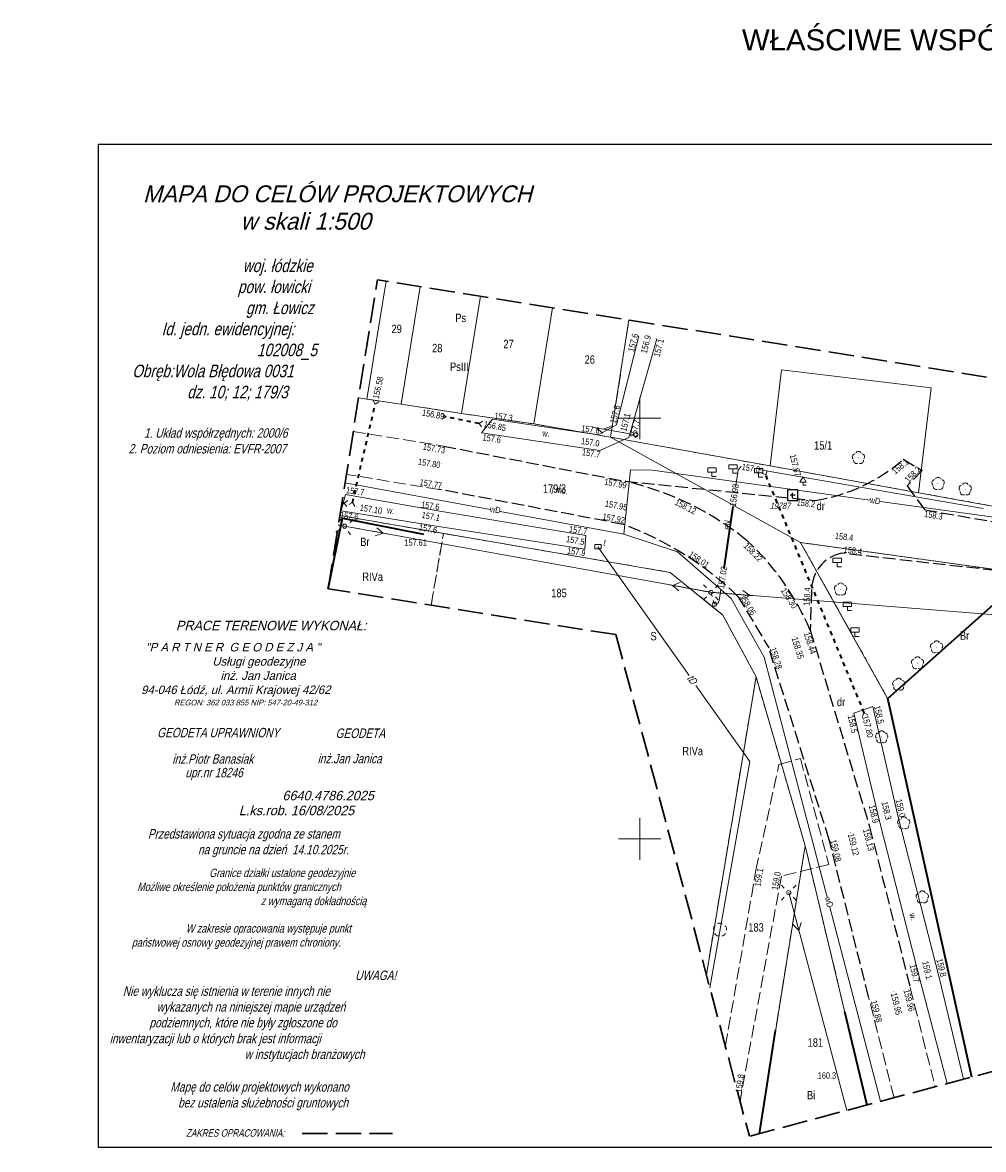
# Model space of a CAD drawing. Header units: metres. Extents: x 6611827 to 6612329, y 5756813 to 5756947.
# Tile 1 of 4: x 6611827 to 6611941, y 5756813 to 5756947. Entities that reach past the tile are written whole.
import ezdxf
from ezdxf.enums import TextEntityAlignment as Align

# ---------------------------------------------------------------- set-up
doc = ezdxf.new("R2010")
doc.units = ezdxf.units.M
for name, pattern in [('1', [0]), ('1.5_0.5', [2, 1.5, -0.5]), ('219-500', [0]), ('egkk-500', [2, 1.5, -0.5]), ('egug-500', [1, 0.5, -0.5]), ('ib05_500', [1, 0.5, -0.5]), ('ktok02-500', [0]), ('pe04-500', [0]), ('PRZER3-1', [4, 3, -1]), ('sm05_500', [1, 0.5, -0.5])]:
    doc.linetypes.add(name, pattern=pattern)
for name, color, linetype in [('203-punkt graniczny', 7, 'Continuous'), ('209-oznaczenie konturu klasyfikacyjnego', 7, 'Continuous'), ('210-oznaczenie konturu użytku gruntowego', 7, 'Continuous'), ('211-numer działki ewidencyjnej', 7, 'Continuous'), ('217-kontur klasyfikacyjny', 7, 'Continuous'), ('218-kontur użytku gruntowego', 7, 'Continuous'), ('219-działka ewidencyjna', 7, 'Continuous'), ('brama (linia)', 7, 'Continuous'), ('drzewo liściaste (punkt)', 7, 'Continuous'), ('GULTMO_O', 40, 'Continuous'), ('J jezdnia (powierzchnia)', 7, '1.5_0.5'), ('J ZAKRES OPRACOWANIA', 7, 'Continuous'), ('jezdnia (powierzchnia)-Atr17', 7, 'Continuous'), ('latarnia (punkt)', 7, 'Continuous'), ('latarnia na słupie lub maszcie (punkt)', 7, 'Continuous'), ('przepust (linia)', 7, 'Continuous'), ('przepust (linia) - symbol', 7, 'Continuous'), ('przewód elektroenergetyczny (linia)', 7, 'Continuous'), ('przewód elektroenergetyczny (linia)-Atr1', 7, 'Continuous'), ('przewód elektroenergetyczny niskiego napięcia (linia)', 7, 'Continuous'), ('przewód elektroenergetyczny niskiego napięcia (linia) - symbol', 7, 'Continuous'), ('przewód wodociągowy (linia)', 7, 'Continuous'), ('przewód wodociągowy (linia)-Atr1', 7, 'Continuous'), ('punkt o określonej wysokości (sieć elektroenergetyczna)', 7, 'Continuous'), ('punkt o określonej wysokości (sieć elektroenergetyczna)-Atr3', 7, 'Continuous'), ('punkt wysokościowy naturalny', 7, 'Continuous'), ('punkt wysokościowy naturalny-Atr2', 7, 'Continuous'), ('punkt wysokościowy sztuczny', 7, 'Continuous'), ('punkt wysokościowy sztuczny-Atr2', 7, 'Continuous'), ('rura ochronna - przewód elektroenergetyczny (linia)', 7, 'Continuous'), ('rów przydrożny (powierzchnia)', 7, 'Continuous'), ('rów przydrożny (powierzchnia)-Atr17', 7, 'Continuous'), ('SUPKb - Komora podziemna prostokatna - przewod telekomunikacyjny - symbol', 30, 'Continuous'), ('SUPT_O - Przewod telekomunikacyjny napowietrzny', 30, 'Continuous'), ('Szczegółowa osnowa geodezyjna pozioma', 7, 'Continuous'), ('Szczegółowa osnowa geodezyjna pozioma-Atr103', 7, 'Continuous'), ('słup łączony (linia)', 7, 'Continuous'), ('słup łączony (linia) - symbol', 7, 'Continuous')]:
    doc.layers.add(name, color=color, linetype=linetype)
for name, color, linetype, lineweight in [('GSLOGS', 7, 'KTOK05', 35), ('GSPDLP', 7, 'Continuous', 18), ('GULTMO', 40, 'Continuous', 18), ('GUPENJ', 250, 'Continuous', 18), ('Podzial_sekcyjny_krzyze', 7, '1', 18)]:
    doc.layers.add(name, color=color, linetype=linetype, lineweight=lineweight)
doc.layers.add('J ZAKRES WYDRUKU', color=2, linetype='Continuous', plot=False)
doc.styles.add('GEO-INFO', font='GEO-INFO.SHX', dxfattribs={"width": 0.8, "oblique": 15.000035})
doc.styles.add('GEOS_025', font='geos_025.shx', dxfattribs={"oblique": 14.89689, "height": 2.5})
doc.styles.add('GEOS_050', font='GEOS_050', dxfattribs={"oblique": 15, "height": 2.5})
doc.styles.get("Standard").update_dxf_attribs({"font": 'arial.ttf'})
doc.linetypes.add('KTOK05', pattern='A,3.75,[30,msgB.shx,S=0.64,R=0,X=0,Y=0],3.75', length=7.5)

# ---------------------------------------------------------------- blocks, each defined once
blk = doc.blocks.new('203')
at = {"linetype": 'Continuous', "lineweight": 0}
h = blk.add_hatch(color=0, dxfattribs=at)
edge = h.paths.add_edge_path()
edge.add_arc((0, 0), 0.045, 0, 360)
blk = doc.blocks.new('OSSP')
at = {"color": 0}
for p, q in [((-0.626, 0.625), (-0.626, -0.625)), ((-0.626, 0.625), (-0.626, -0.625)), ((0.624, 0.625), (-0.626, 0.625)), ((0.624, 0.625), (-0.626, 0.625)), ((0.3, 0), (-0.3, 0)), ((0.3, 0), (-0.3, 0)), ((0, -0.3), (0, 0.3)), ((0, -0.3), (0, 0.3)), ((0.624, -0.625), (0.624, 0.625)), ((0.624, -0.625), (0.624, 0.625)), ((-0.626, -0.625), (0.624, -0.625)), ((-0.626, -0.625), (0.624, -0.625))]:
    blk.add_line(p, q, dxfattribs=at)
blk = doc.blocks.new('SM011')
at = {"color": 0, "linetype": 'Continuous', "lineweight": 13}
for p, q in [((-0.53, 0.531), (-0.883, 0.884)), ((0.531, 0.531), (0.884, 0.884)), ((-0.53, -0.53), (-0.883, -0.883)), ((0.531, -0.53), (0.884, -0.883))]:
    blk.add_line(p, q, dxfattribs=at)
blk = doc.blocks.new('PW01')
at = {"linetype": 'Continuous', "lineweight": 13}
h = blk.add_hatch(color=0, dxfattribs=at)
edge = h.paths.add_edge_path()
edge.add_arc((0, 0), 0.045, 0, 360)
blk = doc.blocks.new('SM01')
at = {"color": 0, "linetype": 'Continuous', "lineweight": 13}
for p, q in [((-0.53, 0.531), (-0.883, 0.884)), ((0.531, 0.531), (0.884, 0.884)), ((-0.53, -0.53), (-0.883, -0.883)), ((0.531, -0.53), (0.884, -0.883))]:
    blk.add_line(p, q, dxfattribs=at)
blk.add_circle((0, 0), 0.25, dxfattribs=at)
blk = doc.blocks.new('PW02')
at = {"linetype": 'Continuous', "lineweight": 13}
h = blk.add_hatch(color=0, dxfattribs=at)
edge = h.paths.add_edge_path()
edge.add_arc((0, 0), 0.045, 0, 360)
blk = doc.blocks.new('OP021')
at = {"linetype": 'Continuous', "lineweight": 13}
h = blk.add_hatch(color=0, dxfattribs=at)
edge = h.paths.add_edge_path()
edge.add_arc((0, 0), 0.05, 0, 360)
at = {"color": 0, "linetype": 'Continuous', "lineweight": 13}
for centre, start, end in [((-0.38, 0.124), 121.308, 202.548), ((0, 0.4), 49.272, 130.728), ((0.38, 0.124), 337.452, 58.692), ((-0.235, -0.324), 193.221, 274.871), ((0.235, -0.324), 265.129, 346.779)]:
    blk.add_arc(centre, 0.4, start, end, dxfattribs=at)
blk = doc.blocks.new('SM05')
at = {"color": 0, "linetype": 'Continuous', "lineweight": 13}
blk.add_circle((0, 0), 0.25, dxfattribs=at)
blk = doc.blocks.new('IB05')
at = {"color": 0, "linetype": 'Continuous', "lineweight": 13}
for q in [(0.354, 0.354), (0.354, -0.354)]:
    blk.add_line((0, 0), q, dxfattribs=at)
blk = doc.blocks.new('PE04')
at = {"color": 0, "linetype": 'Continuous', "lineweight": 13}
for p, q in [((0.65, 0), (0, 0)), ((0.65, 0), (1.65, 0)), ((1.65, 0), (2.65, 0)), ((2.65, 0), (3.65, 0)), ((3.65, 0), (4.65, 0)), ((4.65, 0), (3.784, 0.5)), ((4.65, 0), (3.784, -0.5)), ((4.65, 0), (5, 0))]:
    blk.add_line(p, q, dxfattribs=at)
blk = doc.blocks.new('A$C5CFD3A88')
at = {"lineweight": 18}
for p, q in [((0, 0.35), (0.38, 1)), ((0, 0.35), (0.75, 0.35)), ((0.38, 1), (0.75, 0.35)), ((0.38, 0), (0.38, 0.35)), ((0.38, 0), (0.75, 0))]:
    blk.add_line(p, q, dxfattribs=at)
blk = doc.blocks.new('A$C27275658')
at = {"color": 7, "lineweight": 18}
for p, q in [((1, 1), (0, 1)), ((0, 1), (0, 0.5)), ((0, 0.5), (1, 0.5)), ((0.5, 0), (0.5, 0.5)), ((1, 0.5), (1, 1)), ((1, 0), (0.5, 0))]:
    blk.add_line(p, q, dxfattribs=at)
blk = doc.blocks.new('SPDLP')
at = {"color": 0, "linetype": 'ByBlock', "lineweight": 0, "const_width": 0.09}
blk.add_lwpolyline([(-0.04, 0, 1), (0.04, 0, 1)], format="xyb", close=True, dxfattribs=at)
at = {"color": 0, "linetype": 'ByBlock', "lineweight": -2}
for centre, start, end in [((-0.61, 0.44), 84.1471, 203.8529), ((0.23, 0.71), 12.1471, 131.8529), ((0.75, 0), 300.1471, 59.8529), ((-0.61, -0.44), 156.1471, 275.8529), ((0.23, -0.71), 228.1471, 347.8529)]:
    blk.add_arc(centre, 0.75, start, end, dxfattribs=at)
blk = doc.blocks.new('supk_b')
at = {"color": 0, "linetype": 'Continuous', "lineweight": 18, "flags": 128}
blk.add_lwpolyline([(0.75, 0.5), (-0.75, 0.5), (-0.75, -0.5), (0.75, -0.5)], close=True, dxfattribs=at)
blk = doc.blocks.new('supt01')
at = {"color": 0, "linetype": 'Continuous', "lineweight": 18}
for p, q in [((0, 9.53), (-1, 7.8)), ((0, 0.5), (0, 10.5)), ((1, 6.07), (0, 7.8))]:
    blk.add_line(p, q, dxfattribs=at)

msp = doc.modelspace()

# ---------------------------------------------------------------- linework, layer by layer
at = {"color": 0, "linetype": 'Continuous', "lineweight": 13}
msp.add_line((6611864.29, 5756887.26), (6611864.17, 5756887.28), dxfattribs=at)
at = {"color": 1, "linetype": 'Continuous', "lineweight": 13}
msp.add_line((6611864.29, 5756887.26), (6611864.93, 5756887.16), dxfattribs=at)
at = {"layer": '217-kontur klasyfikacyjny', "color": 92, "linetype": 'egkk-500', "lineweight": 18}
for points in [[(6611896.54, 5756897.74), (6611898.72, 5756911.66)], [(6611866.59, 5756902.39), (6611867.56, 5756902.25)], [(6611876.68, 5756886.3), (6611864.36, 5756888.42)], [(6611875.21, 5756877.77), (6611876.68, 5756886.3)], [(6611907.93, 5756833.88), (6611913.83, 5756869.25)], [(6611929.43, 5756866.78), (6611939.41, 5756821.7)], [(6611919.66, 5756849.2), (6611914.19, 5756814.98)], [(6611927.01, 5756818.4), (6611919.66, 5756849.2)]]:
    msp.add_lwpolyline(points, dxfattribs=at)
at = {"layer": '217-kontur klasyfikacyjny', "color": 92, "linetype": 'egkk-500', "lineweight": 18, "flags": 128}
for points in [[(6611867.56, 5756902.25), (6611871.66, 5756901.66)], [(6611871.66, 5756901.66), (6611878.82, 5756900.55)], [(6611878.82, 5756900.55), (6611887.43, 5756899.31)], [(6611887.43, 5756899.31), (6611896.54, 5756897.74)], [(6611903.64, 5756881.66), (6611876.68, 5756886.3)], [(6611919.12, 5756885.22), (6611929.43, 5756866.78)], [(6611983.86, 5756876.25), (6611919.12, 5756885.22)], [(6611909.9, 5756876.58), (6611903.64, 5756881.66)], [(6611913.83, 5756869.25), (6611909.9, 5756876.58)]]:
    msp.add_lwpolyline(points, dxfattribs=at)
at = {"layer": '218-kontur użytku gruntowego', "color": 3, "linetype": 'egug-500', "lineweight": 18}
for points in [[(6611896.54, 5756897.74), (6611898.72, 5756911.66)], [(6611866.59, 5756902.39), (6611867.56, 5756902.25)], [(6611876.68, 5756886.3), (6611864.36, 5756888.42)], [(6611876.68, 5756886.3), (6611875.21, 5756877.77)], [(6611907.93, 5756833.88), (6611913.83, 5756869.25)], [(6611939.41, 5756821.7), (6611929.43, 5756866.78)], [(6611919.66, 5756849.2), (6611914.18, 5756814.98)], [(6611927.01, 5756818.4), (6611919.66, 5756849.2)]]:
    msp.add_lwpolyline(points, dxfattribs=at)
at = {"layer": '218-kontur użytku gruntowego', "color": 3, "linetype": 'egug-500', "lineweight": 18, "flags": 128}
for points in [[(6611867.56, 5756902.25), (6611871.66, 5756901.66)], [(6611871.66, 5756901.66), (6611878.82, 5756900.55)], [(6611878.82, 5756900.55), (6611887.43, 5756899.31)], [(6611887.43, 5756899.31), (6611896.54, 5756897.74)], [(6611896.54, 5756897.74), (6611915.49, 5756894.32)], [(6611915.49, 5756894.32), (6611933.12, 5756891.14)], [(6611933.12, 5756891.14), (6611951.76, 5756887.77)], [(6611903.64, 5756881.66), (6611876.68, 5756886.3)], [(6611919.12, 5756885.22), (6611983.86, 5756876.25)], [(6611929.43, 5756866.78), (6611919.12, 5756885.22)], [(6611909.9, 5756876.58), (6611903.64, 5756881.66)], [(6611913.83, 5756869.25), (6611909.9, 5756876.58)], [(6611919.66, 5756849.2), (6611913.83, 5756869.25)]]:
    msp.add_lwpolyline(points, dxfattribs=at)
at = {"layer": '219-działka ewidencyjna', "color": 7, "linetype": '219-500', "lineweight": 18}
for points in [[(6611869.85, 5756916.27), (6611867.56, 5756902.25)], [(6611873.9, 5756915.63), (6611871.66, 5756901.66)], [(6611881.07, 5756914.48), (6611878.82, 5756900.55)], [(6611887.43, 5756899.31), (6611889.64, 5756913.11)], [(6611898.72, 5756911.66), (6611896.54, 5756897.74)], [(6611866.59, 5756902.39), (6611867.56, 5756902.25)], [(6611864.36, 5756888.42), (6611903.64, 5756881.66)], [(6611907.93, 5756833.88), (6611913.83, 5756869.25)], [(6611929.43, 5756866.78), (6611939.41, 5756821.7)], [(6611919.66, 5756849.2), (6611914.18, 5756814.98)], [(6611927.01, 5756818.4), (6611919.66, 5756849.2)]]:
    msp.add_lwpolyline(points, dxfattribs=at)
at = {"layer": '219-działka ewidencyjna', "color": 7, "linetype": '219-500', "lineweight": 18, "flags": 128}
for points in [[(6611915.49, 5756894.32), (6611916.87, 5756905.73)], [(6611934.63, 5756903.59), (6611916.87, 5756905.73)], [(6611933.12, 5756891.14), (6611934.63, 5756903.59)], [(6611871.66, 5756901.66), (6611867.56, 5756902.25)], [(6611871.66, 5756901.66), (6611878.82, 5756900.55)], [(6611887.43, 5756899.31), (6611878.82, 5756900.55)], [(6611887.43, 5756899.31), (6611896.54, 5756897.74)], [(6611896.54, 5756897.74), (6611915.49, 5756894.32)], [(6611919.12, 5756885.22), (6611896.54, 5756897.74)], [(6611933.12, 5756891.14), (6611915.49, 5756894.32)], [(6611951.76, 5756887.77), (6611933.12, 5756891.14)], [(6611919.12, 5756885.22), (6611983.86, 5756876.25)], [(6611919.12, 5756885.22), (6611929.43, 5756866.78)], [(6611909.9, 5756876.58), (6611903.64, 5756881.66)], [(6611909.9, 5756876.58), (6611913.83, 5756869.25)], [(6611913.83, 5756869.25), (6611919.66, 5756849.2)]]:
    msp.add_lwpolyline(points, dxfattribs=at)
at = {"layer": 'brama (linia)', "color": 7, "linetype": 'ktok02-500', "lineweight": 18}
msp.add_lwpolyline([(6611864.67, 5756888.1), (6611864.31, 5756888.16)], dxfattribs=at)
at = {"layer": 'GSLOGS'}
for p, q in [((6611929.49, 5756866.69), (6611942.77, 5756878.48)), ((6611936.86, 5756833.5), (6611929.49, 5756866.69))]:
    msp.add_line(p, q, dxfattribs=at)
at = {"layer": 'GSLOGS', "color": 7, "linetype": 'KTOK05', "lineweight": 35}
for points in [[(6611862.99, 5756879.72), (6611864.67, 5756888.1), (6611874.31, 5756886.21)], [(6611939.46, 5756821.71), (6611936.86, 5756833.5)], [(6611924.35, 5756829.51), (6611926.99, 5756818.39)], [(6611914.24, 5756815), (6611914.91, 5756819.27), (6611916.15, 5756827.23)]]:
    msp.add_lwpolyline(points, dxfattribs=at)
at = {"layer": 'GULTMO', "color": 30, "linetype": 'Continuous', "lineweight": 18, "ltscale": 0.5}
for p, q in [((6611905.88, 5756869.4, 63.11), (6611895.04, 5756884.72, 157.88)), ((6611913.09, 5756859.2), (6611906.69, 5756868.25, 55.98)), ((6611908.35, 5756832.3), (6611913.09, 5756859.2))]:
    msp.add_line(p, q, dxfattribs=at)
at = {"layer": 'GUPENJ', "color": 0, "linetype": 'ByBlock', "lineweight": 18}
msp.add_ellipse((6611899.54, 5756898.02), major_axis=(-0.177, 0.177), ratio=1, start_param=-0.785398, end_param=5.497787, dxfattribs=at)
at = {"layer": 'J jezdnia (powierzchnia)', "color": 7, "linetype": '1.5_0.5', "lineweight": 18}
for p, q in [((6611865.95, 5756898.39), (6611876.69, 5756896.67)), ((6611876.16, 5756891.53), (6611865.14, 5756893.31)), ((6611932.14, 5756832.35), (6611935.13, 5756820.56)), ((6611930.23, 5756819.25), (6611927.2, 5756831.24))]:
    msp.add_line(p, q, dxfattribs=at)
at = {"layer": 'J jezdnia (powierzchnia)'}
for p, q in [((6611876.69, 5756896.67), (6611898.26, 5756892.5)), ((6611931.33, 5756895.11), (6611933.58, 5756893.78)), ((6611933.58, 5756893.78), (6611931.77, 5756891.94)), ((6611898.26, 5756892.5), (6611920.8, 5756890.22)), ((6611898.05, 5756887.37), (6611876.16, 5756891.53)), ((6611931.77, 5756891.94), (6611933.87, 5756889.1)), ((6611933.87, 5756889.1), (6611957.08, 5756885.08)), ((6611956.24, 5756880.33), (6611923.97, 5756883.95)), ((6611911.68, 5756878.82), (6611915.34, 5756872.71)), ((6611920.42, 5756879.52), (6611920.26, 5756874.81)), ((6611920.26, 5756874.81), (6611927.32, 5756851.45)), ((6611922.52, 5756849.91), (6611915.34, 5756872.71)), ((6611927.32, 5756851.45), (6611932.14, 5756832.35)), ((6611927.2, 5756831.24), (6611922.52, 5756849.91))]:
    msp.add_line(p, q, dxfattribs=at)
at = {"layer": 'J jezdnia (powierzchnia)', "color": 7, "linetype": '1.5_0.5', "lineweight": 18}
msp.add_lwpolyline([(6611910.19, 5756825.4), (6611913.82, 5756846.28), (6611916.55, 5756858.84), (6611919.1, 5756859.57), (6611922.47, 5756846.98), (6611916.84, 5756845.57), (6611912.1, 5756819.83), (6611911.94, 5756818.81)], dxfattribs=at)
at = {"layer": 'J jezdnia (powierzchnia)'}
for centre, radius, start, end in [((6611917.7, 5756910.71), 20.73, 278.6062, 311.1432), ((6611890.27, 5756857.61), 35.79, 51.0256, 77.1039), ((6611884.19, 5756850.16), 39.71, 46.1923, 69.5743), ((6611891.44, 5756862.47), 31.35, 23.1802, 47.0922), ((6611924.91, 5756879.56), 4.48, 102.0675, 180.515)]:
    msp.add_arc(centre, radius, start, end, dxfattribs=at)
at = {"layer": 'J ZAKRES OPRACOWANIA', "color": 7, "linetype": 'PRZER3-1', "lineweight": 30}
for p, q in [((6611862.97, 5756879.73), (6611868.83, 5756916.43)), ((6612039.98, 5756889.1), (6611868.83, 5756916.43)), ((6611897.17, 5756874.27), (6611862.97, 5756879.73)), ((6611897.17, 5756874.27), (6611913.04, 5756814.68)), ((6611954.68, 5756825.77), (6611913.04, 5756814.68)), ((6611859.88, 5756815.02), (6611870.63, 5756815.02))]:
    msp.add_line(p, q, dxfattribs=at)
at = {"layer": 'J ZAKRES WYDRUKU'}
msp.add_lwpolyline([(6611835.69, 5756932.55), (6612040.53, 5756932.55), (6612040.53, 5756813.36), (6611835.69, 5756813.36)], close=True, dxfattribs=at)
at = {"layer": 'Podzial_sekcyjny_krzyze'}
for p, q in [((6611900, 5756897.5), (6611900, 5756902.5)), ((6611897.5, 5756900), (6611902.5, 5756900)), ((6611900, 5756847.5), (6611900, 5756852.5)), ((6611897.5, 5756850), (6611902.5, 5756850))]:
    msp.add_line(p, q, dxfattribs=at)
at = {"layer": 'przepust (linia)', "color": 7, "linetype": 'ib05_500', "lineweight": 35, "flags": 128}
for points in [[(6611865.86, 5756889.98), (6611868.57, 5756901.67)], [(6611880.91, 5756899.36), (6611876.9, 5756900.14)], [(6611926.69, 5756864.99), (6611914.98, 5756893.26)]]:
    msp.add_lwpolyline(points, dxfattribs=at)
at = {"layer": 'przepust (linia)', "color": 7, "linetype": 'ib05_500', "lineweight": 35}
msp.add_lwpolyline([(6611864.6, 5756889.96), (6611864.89, 5756889.91)], dxfattribs=at)
at = {"layer": 'przewód elektroenergetyczny (linia)', "color": 1, "linetype": 'Continuous', "lineweight": 18}
for p, q in [((6611911.44, 5756892), (6611911.71, 5756893.85)), ((6611911.71, 5756893.85), (6611912.06, 5756894.24)), ((6611914.13, 5756893.88), (6611940.81, 5756889.27)), ((6611910.01, 5756882.14), (6611911.07, 5756889.48)), ((6611909.44, 5756878.32), (6611909.65, 5756879.65)), ((6611908.88, 5756877.89), (6611909.27, 5756877.93)), ((6611909.27, 5756877.93), (6611909.44, 5756878.32))]:
    msp.add_line(p, q, dxfattribs=at)
at = {"layer": 'przewód elektroenergetyczny niskiego napięcia (linia)', "color": 1, "linetype": 'pe04-500', "lineweight": 18}
for points in [[(6611864.17, 5756887.28), (6611864.93, 5756887.16)], [(6611864.93, 5756887.16), (6611908.46, 5756879.3)], [(6611908.46, 5756879.3), (6611983.01, 5756873.39)], [(6611917.72, 5756843.62), (6611924.6, 5756817.75)]]:
    msp.add_lwpolyline(points, dxfattribs=at)
at = {"layer": 'przewód wodociągowy (linia)', "color": 5, "lineweight": 18}
for p, q in [((6611898.89, 5756893.87), (6611898.13, 5756886.21)), ((6611901.47, 5756893.81), (6611898.89, 5756893.87)), ((6611927.35, 5756890.25), (6611901.47, 5756893.81)), ((6611882.22, 5756889.13), (6611864.98, 5756892.29)), ((6611947.8, 5756887.44), (6611928.57, 5756890.08)), ((6611898.13, 5756886.21), (6611883.43, 5756888.91)), ((6611904.49, 5756884.13), (6611898.13, 5756886.21)), ((6611910.86, 5756878.57), (6611904.49, 5756884.13)), ((6611914.79, 5756871.6), (6611910.86, 5756878.57)), ((6611922.27, 5756843.08), (6611914.79, 5756871.6)), ((6611928.63, 5756818.83), (6611922.58, 5756841.88))]:
    msp.add_line(p, q, dxfattribs=at)
at = {"layer": 'rura ochronna - przewód elektroenergetyczny (linia)', "color": 1, "linetype": 'Continuous', "lineweight": 35, "flags": 128}
msp.add_lwpolyline([(6611911.07, 5756889.48), (6611910.01, 5756882.14)], dxfattribs=at)
at = {"layer": 'rów przydrożny (powierzchnia)', "color": 7, "linetype": 'Continuous', "lineweight": 18}
for p, q in [((6611897.24, 5756899.2), (6611899.89, 5756909.75)), ((6611898.69, 5756897.7), (6611902.05, 5756909.42)), ((6611881.2, 5756898.23), (6611882.49, 5756899.89)), ((6611882.49, 5756899.89), (6611895.05, 5756898.02)), ((6611895.05, 5756898.02), (6611897.24, 5756899.2)), ((6611881.2, 5756898.23), (6611895.28, 5756896.14)), ((6611895.28, 5756896.14), (6611898.69, 5756897.7)), ((6611864.5, 5756888.99), (6611865.02, 5756890.91)), ((6611865.02, 5756890.91), (6611876.01, 5756888.97)), ((6611875.85, 5756887.15), (6611864.5, 5756888.99)), ((6611876.01, 5756888.97), (6611893.59, 5756886.06)), ((6611875.85, 5756887.15), (6611893.48, 5756884.43)), ((6611893.59, 5756886.06), (6611893.48, 5756884.43)), ((6611925.46, 5756864.94), (6611927.71, 5756865.72)), ((6611930.72, 5756852.59), (6611927.71, 5756865.72)), ((6611928.49, 5756852.13), (6611925.46, 5756864.94)), ((6611933.34, 5756833.18), (6611928.49, 5756852.13)), ((6611935.65, 5756833.38), (6611930.72, 5756852.59)), ((6611935.65, 5756833.38), (6611938.48, 5756821.45)), ((6611936.56, 5756820.94), (6611933.34, 5756833.18))]:
    msp.add_line(p, q, dxfattribs=at)
at = {"layer": 'słup łączony (linia)', "color": 7, "linetype": 'sm05_500', "lineweight": 18, "flags": 128}
msp.add_lwpolyline([(6611908.46, 5756879.3), (6611908.88, 5756877.89)], dxfattribs=at)

# ---------------------------------------------------------------- block references
at = {"color": 7}
for p in [(6611908.09, 5756893.08), (6611910.58, 5756893.46), (6611913.64, 5756893), (6611922.97, 5756882.34), (6611924.19, 5756877.13), (6611925.08, 5756874.07)]:
    msp.add_blockref('A$C27275658', p, dxfattribs=at)
at = {"color": 7, "linetype": 'Continuous', "lineweight": 18}
msp.add_blockref('A$C5CFD3A88', (6611919.04, 5756892.03), dxfattribs=at)
at = {"layer": '203-punkt graniczny', "color": 7, "linetype": 'Continuous', "lineweight": 18}
for p in [(6611916.87, 5756905.73), (6611934.63, 5756903.59), (6611867.56, 5756902.25), (6611871.66, 5756901.66), (6611878.82, 5756900.55), (6611887.43, 5756899.31), (6611896.54, 5756897.74), (6611915.49, 5756894.32), (6611933.12, 5756891.14), (6611919.12, 5756885.22), (6611903.64, 5756881.66), (6611909.9, 5756876.58), (6611913.83, 5756869.25), (6611929.43, 5756866.78), (6611919.66, 5756849.2)]:
    msp.add_blockref('203', p, dxfattribs=at)
at = {"layer": 'drzewo liściaste (punkt)', "color": 94, "linetype": 'Continuous', "lineweight": 13}
msp.add_blockref('OP021', (6611909.55, 5756839.21), dxfattribs=at)
at = {"layer": 'GSPDLP', "color": 78, "lineweight": 18, "xscale": 0.5, "yscale": 0.5, "rotation": 90}
for p in [(6611926, 5756895.28), (6611935.47, 5756892.21), (6611938.69, 5756891.55), (6611923.88, 5756879.66), (6611935.29, 5756872.79), (6611933.02, 5756870.89), (6611930.78, 5756868.35), (6611928.76, 5756862.1), (6611931.39, 5756851.88), (6611933.59, 5756843.08)]:
    msp.add_blockref('SPDLP', p, dxfattribs=at)
at = {"layer": 'latarnia (punkt)', "color": 7, "linetype": 'Continuous', "lineweight": 18, "rotation": 258.925}
msp.add_blockref('SM01', (6611864.93, 5756887.16), dxfattribs=at)
at = {"layer": 'latarnia na słupie lub maszcie (punkt)', "color": 7, "linetype": 'Continuous', "lineweight": 18}
for p in [(6611908.46, 5756879.3), (6611917.72, 5756843.62)]:
    msp.add_blockref('SM011', p, dxfattribs=at)
at = {"layer": 'przepust (linia) - symbol', "color": 7, "linetype": 'Continuous', "lineweight": 35}
for p, rotation in [((6611868.57, 5756901.67), 76.94800000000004), ((6611876.9, 5756900.14), 168.9401424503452), ((6611880.91, 5756899.36), 348.9401424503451), ((6611914.98, 5756893.26), 112.7180535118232), ((6611864.89, 5756889.91), 349.941), ((6611865.86, 5756889.98), 256.948), ((6611926.69, 5756864.99), 285.4813504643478)]:
    msp.add_blockref('IB05', p, dxfattribs=dict(at, rotation=rotation))
at = {"layer": 'przewód elektroenergetyczny niskiego napięcia (linia) - symbol', "color": 1, "linetype": 'Continuous', "lineweight": 18}
for p, rotation in [((6611864.93, 5756887.16), 349.7646661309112), ((6611908.46, 5756879.3), 169.7646661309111), ((6611908.46, 5756879.3), 355.4713799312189), ((6611917.72, 5756843.62), 284.889)]:
    msp.add_blockref('PE04', p, dxfattribs=dict(at, rotation=rotation))
at = {"layer": 'punkt o określonej wysokości (sieć elektroenergetyczna)', "color": 1, "linetype": 'Continuous', "lineweight": 13}
for p in [(6611912.06, 5756894.24), (6611911.44, 5756892), (6611940.81, 5756889.27), (6611909.65, 5756879.65), (6611909.27, 5756877.93)]:
    msp.add_blockref('PW01', p, dxfattribs=at)
at = {"layer": 'punkt wysokościowy naturalny', "color": 7, "linetype": 'Continuous', "lineweight": 13}
for p in [(6611899.89, 5756909.75), (6611901.02, 5756909.75), (6611902.05, 5756909.42), (6611880.91, 5756899.36), (6611882.49, 5756899.89), (6611897.24, 5756899.2), (6611881.2, 5756898.23), (6611895.05, 5756898.02), (6611898.06, 5756898.3), (6611898.69, 5756897.7), (6611895.08, 5756896.87), (6611895.28, 5756896.14), (6611865.02, 5756890.91), (6611864.5, 5756888.99), (6611875.97, 5756888.1), (6611876.01, 5756888.97), (6611875.85, 5756887.15), (6611893.59, 5756886.06), (6611893.37, 5756885.31), (6611893.48, 5756884.43), (6611927.71, 5756865.72), (6611925.46, 5756864.94), (6611928.49, 5756852.13), (6611929.6, 5756852.39), (6611930.72, 5756852.59), (6611913.82, 5756846.28), (6611916.84, 5756845.57), (6611933.34, 5756833.18), (6611934.44, 5756833.33), (6611935.65, 5756833.38), (6611921.16, 5756821.52), (6611912.1, 5756819.83), (6611914.91, 5756819.27)]:
    msp.add_blockref('PW01', p, dxfattribs=at)
at = {"layer": 'punkt wysokościowy sztuczny', "color": 7, "linetype": 'Continuous', "lineweight": 13}
for p in [(6611868.57, 5756901.67), (6611876.69, 5756896.67), (6611931.33, 5756895.11), (6611876.48, 5756894.58), (6611933.58, 5756893.78), (6611898.26, 5756892.5), (6611876.16, 5756891.53), (6611866.4, 5756889.43), (6611906.6, 5756889.46, -158.01), (6611920.8, 5756890.22), (6611898.44, 5756889.24), (6611933.87, 5756889.1), (6611898.05, 5756887.37), (6611874.31, 5756886.21), (6611912.79, 5756885.43, -316.13), (6611923.01, 5756886.05), (6611923.97, 5756883.95), (6611907.8, 5756882.09), (6611917.37, 5756880.09, -316.13), (6611911.68, 5756878.82, -158.01), (6611920.42, 5756879.52), (6611920.26, 5756874.81, -474.43), (6611918.36, 5756874.08, -474.43), (6611915.34, 5756872.71, -474.43), (6611926.69, 5756864.99, -633.55), (6611925.05, 5756850.75, -474.43), (6611927.32, 5756851.45, -474.43), (6611922.52, 5756849.91, -474.43), (6611930.16, 5756831.88), (6611932.14, 5756832.35, -474.43), (6611927.2, 5756831.24)]:
    msp.add_blockref('PW02', p, dxfattribs=at)
for p, rotation in [((6611876.9, 5756900.14), 91.99214245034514), ((6611914.98, 5756893.26), 28.53335046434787)]:
    msp.add_blockref('PW02', p, dxfattribs=dict(at, rotation=rotation))
at = {"layer": 'SUPKb - Komora podziemna prostokatna - przewod telekomunikacyjny - symbol', "linetype": 'Continuous', "lineweight": 18, "ltscale": 0.5, "xscale": 0.5, "yscale": 0.5, "zscale": 0.5}
msp.add_blockref('supk_b', (6611895.04, 5756884.72), dxfattribs=at)
at = {"layer": 'SUPT_O - Przewod telekomunikacyjny napowietrzny', "linetype": 'Continuous', "lineweight": 18, "xscale": 0.4999999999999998, "yscale": 0.4999999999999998, "zscale": 0.4999999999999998, "rotation": 80.03860088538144}
msp.add_blockref('supt01', (6611899.54, 5756898.02), dxfattribs=at)
at = {"layer": 'Szczegółowa osnowa geodezyjna pozioma', "color": 7, "linetype": 'Continuous', "lineweight": 18}
msp.add_blockref('OSSP', (6611918.18, 5756890.84), dxfattribs=at)
at = {"layer": 'słup łączony (linia) - symbol', "color": 7, "linetype": 'Continuous', "lineweight": 18}
for p in [(6611908.46, 5756879.3), (6611908.88, 5756877.89), (6611917.72, 5756843.62)]:
    msp.add_blockref('SM05', p, dxfattribs=at)

# ---------------------------------------------------------------- texts
at = {"color": 7, "lineweight": 18}
for s, height, style, oblique, p in [('MAPA DO CELÓW PROJEKTOWYCH', 2, 'GEOS_025', 14.8969, (6611840.97, 5756925.65)), ('w skali 1:500', 2, 'GEOS_050', 15, (6611852.57, 5756922.39)), ('PRACE TERENOWE WYKONAŁ:', 1.125, 'GEOS_050', 15, (6611844.88, 5756874.79)), ('6640.4786.2025', 1.125, 'GEOS_050', 15, (6611857.53, 5756854.59)), ('L.ks.rob. 16/08/2025', 1.125, 'GEOS_050', 15, (6611852.35, 5756852.82))]:
    msp.add_text(s, height=height, dxfattribs=dict(at, style=style, oblique=oblique)).set_placement(p)
at = {"color": 7, "lineweight": 18, "style": 'GEO-INFO', "oblique": 15, "width": 0.8}
for s, p in [('GEODETA UPRAWNIONY', (6611842.65, 5756862.07)), ('GEODETA', (6611863.85, 5756862)), ('inż.Piotr Banasiak', (6611844.45, 5756858.94)), ('inż.Jan Janica', (6611861.71, 5756858.98)), ('upr.nr 18246', (6611846, 5756857.32))]:
    msp.add_text(s, height=1.125, dxfattribs=at).set_placement(p)
at = {"insert": (6611912.15, 5756946.19), "char_height": 2.5, "attachment_point": 1}
msp.add_mtext_dynamic_manual_height_columns('WŁAŚCIWE WSPÓŁRZĘDNE', width=57.047, gutter_width=12.5, heights=[0], dxfattribs=at)
at = {"color": 7, "lineweight": 18, "attachment_point": 1}
for s, insert, char_height, width, style in [('\\pi26.29288;woj. łódzkie\\P\\pi25.70149;pow. łowicki\\P\\pi26.67291;gm. Łowicz\\P\\pi16.63546;Id. jedn. ewidencyjnej:\\P\\pi27.96806;102008_5\\P\\pi13.14947;Obręb:Wola Błędowa 0031\\P\\pi19.68262;dz. 10; 12; 179/3 ', (6611826.54, 5756918.85), 1.5, 36.77, 'GEO-INFO'), ('\\pi35.02984;\\P\\pi12.31432;1. Układ współrzędnych: 2000/6\\P\\pi10.47125;2. Poziom odniesienia: EVFR-2007', (6611828.77, 5756900.67), 1.125, 35.0298, 'GEO-INFO'), ('\\pi173.84484;{\\H0.9x;"P A R T N E R  G E O D E Z J A "\\P\\pi181.76911;Usługi geodezyjne\\P\\pi182.73769;inż. Jan Janica\\P\\pi173.31341;94-046 Łódź, ul. Armii Krajowej 42/62\\P\\pi177.22789;\\H0.66667x;REGON: 362 033 855 NIP: 547-20-49-312}', (6611667.43, 5756873.29), 1.125, 376.6038, 'GEOS_050'), ('\\pi1.04733;Przedstawiona sytuacja zgodna ze stanem \\P\\pi7.0053;na gruncie na dzień  14.10.2025r.  ', (6611840.5, 5756851.17), 1.125, 30.7196, 'GEO-INFO'), ('\\pi9.60371;Granice działki ustalone geodezyjnie \\P\\pi1.0445;Możliwe określenie położenia punktów granicznych \\P\\pi15.7365;z wymaganą dokładnością', (6611839.23, 5756846.47, 12.51), 1, 31.7628, 'GEO-INFO'), ('\\pi6.82221;W zakresie opracowania występuje punkt \\P\\pi0.39761;państwowej osnowy geodezyjnej prawem chroniony.', (6611839.23, 5756839.87, 12.51), 1, 31.7628, 'GEO-INFO'), ('\\pi30.56216;UWAGA!\\P\\pi2.94842;Nie wyklucza się istnienia w terenie innych nie \\P\\pi6.97638;wykazanych na niniejszej mapie urządzeń \\P\\pi6.1055;podziemnych, które nie były zgłoszone do \\P\\pi1.39059;inwentaryzacji lub o których brak jest informacji \\P\\pi17.43393;w instytucjach branżowych  ', (6611835.62, 5756834.36), 1.125, 35.5777, 'GEO-INFO'), ('\\pi2.65086;Mapę do celów projektowych wykonano \\P\\pi3.56501;bez ustalenia służebności gruntowych ', (6611841.57, 5756821.1), 1.125, 29.6373, 'GEO-INFO'), ('\\pi8.65434;ZAKRES OPRACOWANIA: ', (6611837.42, 5756815.52), 0.9, 21.5236, 'GEO-INFO')]:
    msp.add_mtext(s, dxfattribs=dict(at, insert=insert, char_height=char_height, width=width, style=style))
at = {"layer": '209-oznaczenie konturu klasyfikacyjnego', "color": 92, "linetype": 'Continuous', "lineweight": 18, "width": 0.79}
msp.add_text('PsIII', height=1, dxfattribs=at).set_placement((6611877.46, 5756905.6))
for p in [(6611868.26, 5756881.15), (6611906.3, 5756860.44)]:
    msp.add_text('RIVa', height=1, dxfattribs=at).set_placement(p, align=Align.MIDDLE_CENTER)
at = {"layer": '210-oznaczenie konturu użytku gruntowego', "color": 3, "linetype": 'Continuous', "lineweight": 18, "width": 0.79}
for s, p in [('Ps', (6611878.08, 5756911.41)), ('dr', (6611921.02, 5756889.06))]:
    msp.add_text(s, height=1, dxfattribs=at).set_placement(p)
for s, p in [('Br', (6611867.34, 5756885.3)), ('S', (6611901.65, 5756874.09)), ('Br', (6611938.61, 5756874.16)), ('dr', (6611923.93, 5756866.28)), ('Bi', (6611920.37, 5756819.56))]:
    msp.add_text(s, height=1, dxfattribs=at).set_placement(p, align=Align.MIDDLE_CENTER)
at = {"layer": '211-numer działki ewidencyjnej', "color": 7, "linetype": 'Continuous', "lineweight": 18, "width": 0.79}
for s, p in [('29', (6611870.5, 5756910.1)), ('28', (6611875.33, 5756907.82)), ('27', (6611883.8, 5756908.3)), ('26', (6611893.45, 5756906.46)), ('185', (6611889.49, 5756878.72)), ('183', (6611912.91, 5756838.99)), ('181', (6611919.96, 5756825.31))]:
    msp.add_text(s, height=1, dxfattribs=at).set_placement(p)
for s, p in [('15/1', (6611920.73, 5756897.25)), ('179/3', (6611888.49, 5756892.13))]:
    msp.add_text(s, height=1, dxfattribs=at).set_placement(p, align=Align.TOP_LEFT)
at = {"layer": 'GULTMO_O', "color": 30, "lineweight": 18, "style": 'GEO-INFO', "oblique": 15, "width": 0.8}
msp.add_text('t', height=0.75, dxfattribs=at).set_placement((6611895.75, 5756885.23, 0.6), align=Align.MIDDLE_CENTER)
msp.add_text('tD', height=0.9, rotation=305, dxfattribs=at).set_placement((6611906.22, 5756868.96, 0.6), align=Align.MIDDLE_CENTER)
at = {"layer": 'jezdnia (powierzchnia)-Atr17', "color": 7, "width": 0.667}
msp.add_text('j.mb.', height=0.75, rotation=349.486, dxfattribs=at).set_placement((6611890.53, 5756891.45), align=Align.MIDDLE_CENTER)
at = {"layer": 'przewód elektroenergetyczny (linia)-Atr1', "color": 1, "width": 0.667}
msp.add_text('eN', height=0.75, rotation=81.752, dxfattribs=at).set_placement((6611910.67, 5756886.71))
at = {"layer": 'przewód wodociągowy (linia)-Atr1', "color": 5, "width": 0.667}
for rotation, p in [(351, (6611882.84, 5756889.12)), (351, (6611927.97, 5756890.2)), (285, (6611922.51, 5756842.5))]:
    msp.add_text('wD', height=0.75, rotation=rotation, dxfattribs=at).set_placement(p, align=Align.MIDDLE_CENTER)
at = {"layer": 'punkt o określonej wysokości (sieć elektroenergetyczna)-Atr3', "color": 1, "width": 0.667}
for s, rotation, p in [('157.0', 350.192, (6611912.08, 5756893.86)), ('156.98', 81.752, (6611911.42, 5756889.47))]:
    msp.add_text(s, height=0.75, rotation=rotation, dxfattribs=at).set_placement(p)
msp.add_text('157.02', height=0.75, rotation=81.752, dxfattribs=at).set_placement((6611909.28, 5756879.79), align=Align.TOP_LEFT)
at = {"layer": 'punkt wysokościowy naturalny-Atr2', "color": 7, "width": 0.667}
for s, rotation, p in [('157.6', 76, (6611899.32, 5756907.82)), ('156.9', 76, (6611900.84, 5756907.62)), ('157.1', 76, (6611902.37, 5756907.2)), ('157.3', 351.67, (6611882.69, 5756899.94)), ('157.6', 76, (6611897.18, 5756899.31)), ('157.6', 351.67, (6611893.02, 5756898.44)), ('157.1', 76, (6611898.4, 5756898.35)), ('157.7', 76, (6611899.54, 5756897.57)), ('157.6', 351.67, (6611881.28, 5756897.36)), ('157.0', 351.67, (6611893, 5756896.92)), ('157.7', 351.67, (6611893.11, 5756895.6)), ('157.7', 351.888, (6611865.05, 5756891.09)), ('157.6', 351.67, (6611873.99, 5756889.38)), ('157.6', 351.63, (6611864.34, 5756888.15)), ('157.1', 349.498, (6611874.04, 5756888.15)), ('157.6', 349.378, (6611873.71, 5756886.69)), ('157.7', 351.67, (6611891.56, 5756886.47)), ('157.5', 349.498, (6611891.21, 5756885.29)), ('157.9', 350.9016, (6611891.33, 5756883.93)), ('158.5', 283, (6611927.84, 5756865.75)), ('158.5', 283, (6611924.7, 5756864.64)), ('159.0', 283, (6611930.4, 5756854.64)), ('158.9', 283, (6611927.21, 5756853.95)), ('158.3', 283, (6611928.73, 5756854.35)), ('159.1', 80.128, (6611914.34, 5756844.3)), ('159.0', 79.566, (6611916.4, 5756843.88)), ('159.7', 283, (6611932.06, 5756835)), ('159.1', 283, (6611933.57, 5756835.4)), ('159.8', 283, (6611935.25, 5756835.69)), ('159.8', 81.589, (6611912.1, 5756819.83))]:
    msp.add_text(s, height=0.75, rotation=rotation, dxfattribs=at).set_placement(p)
msp.add_text('160.3', height=0.75, dxfattribs=at).set_placement((6611921.16, 5756821.52))
at = {"layer": 'punkt wysokościowy sztuczny-Atr2', "color": 7, "width": 0.667}
for s, rotation, p in [('156.58', 77.326, (6611868.98, 5756902.23)), ('156.89', 349.544, (6611874.08, 5756900.31)), ('156.85', 349.544, (6611881.41, 5756898.93)), ('157.73', 349.544, (6611874.18, 5756896.27)), ('157.80', 351.046, (6611873.61, 5756894.47)), ('157.67', 284, (6611917.81, 5756895.6, -633.55)), ('158.1', 38.6948, (6611930.36, 5756893.28)), ('158.2', 45.7514, (6611931.97, 5756892.26)), ('157.77', 349.744, (6611873.8, 5756892.05)), ('157.99', 349.544, (6611895.75, 5756892.1)), ('157.10', 351.068, (6611866.69, 5756889.01)), ('157.95', 349.544, (6611895.82, 5756889.49)), ('158.12', 332.8515, (6611904.1, 5756889.75, -158.01)), ('158.2', 353.4066, (6611918.63, 5756889.64)), ('157.92', 349.544, (6611895.53, 5756887.95)), ('158.3', 350.8051, (6611933.78, 5756888.27)), ('158.4', 353.4066, (6611923.17, 5756885.65)), ('158.01', 325.3988, (6611905.74, 5756883.65)), ('158.22', 314.9453, (6611912.27, 5756884.74, -316.13)), ('158.4', 353.4066, (6611924.21, 5756884.02)), ('158.06', 301, (6611911.85, 5756878.77, -158.01)), ('158.30', 302.9503, (6611916.72, 5756879.52, -316.13)), ('158.4', 86.5881, (6611920.2, 5756877.68)), ('158.35', 287.4014, (6611918.04, 5756873.85, -474.43)), ('158.44', 287.4014, (6611919.48, 5756874.43, -474.43)), ('158.28', 287.4014, (6611915.45, 5756872.63, -474.43)), ('157.80', 284, (6611926.43, 5756864.57, -633.55)), ('159.12', 284, (6611924.73, 5756850.55, -474.43)), ('159.13', 284, (6611926.52, 5756851.11, -474.43)), ('159.08', 284, (6611922.63, 5756849.82, -474.43)), ('159.96', 284, (6611931.34, 5756832.02, -474.43)), ('159.88', 284, (6611927.46, 5756830.73, -474.43)), ('159.95', 284, (6611929.82, 5756831.62, -474.43))]:
    msp.add_text(s, height=0.75, rotation=rotation, dxfattribs=at).set_placement(p)
msp.add_text('157.61', height=0.75, dxfattribs=at).set_placement((6611872.04, 5756884.84))
at = {"layer": 'rów przydrożny (powierzchnia)-Atr17', "color": 7, "width": 0.667}
for rotation, p in [(352, (6611888.87, 5756898.18)), (352.151, (6611870.41, 5756889.03)), (284.978, (6611932.51, 5756840.77))]:
    msp.add_text('w.', height=0.75, rotation=rotation, dxfattribs=at).set_placement(p, align=Align.MIDDLE_CENTER)
at = {"layer": 'Szczegółowa osnowa geodezyjna pozioma-Atr103', "color": 7, "oblique": 15, "width": 0.667}
msp.add_text('19787', height=0.75, dxfattribs=at).set_placement((6611915.46, 5756888.97), align=Align.BOTTOM_LEFT)

doc.saveas('drawing.dxf')
